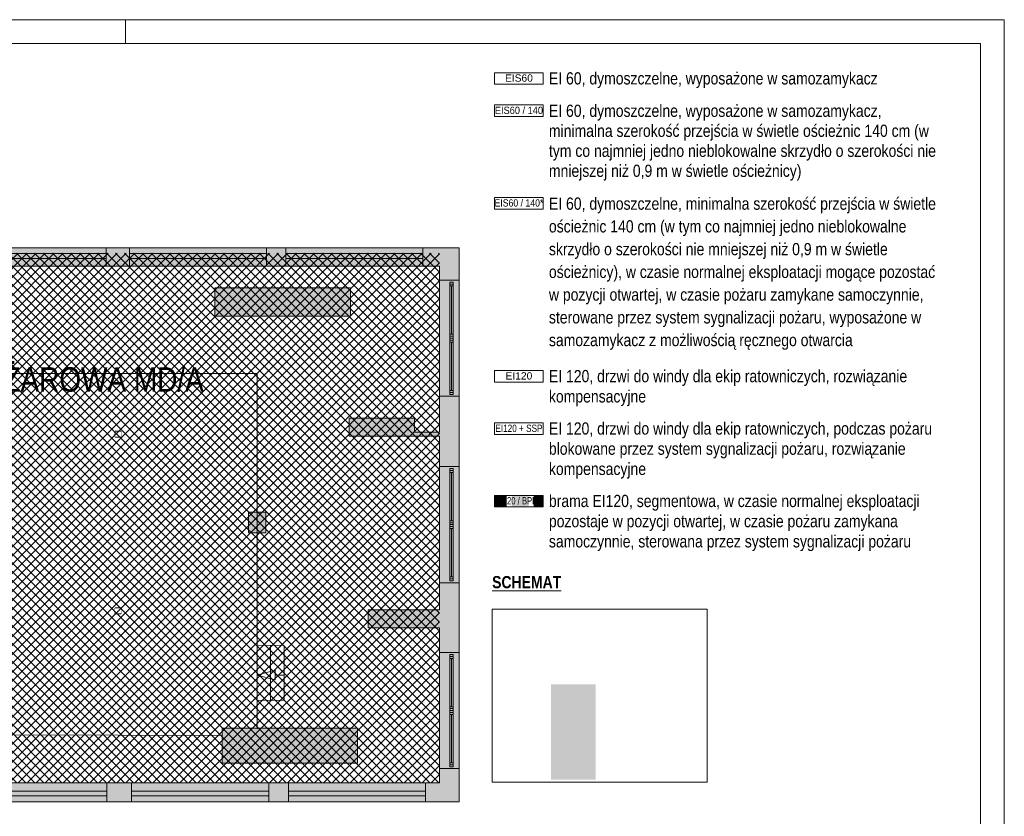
# Paper-space layout 'AP-12 STREFY POŻAROWE I EWAKUACJA - PIĘTRO 10' of a CAD drawing. Header units: millimetres. Extents: x 0 to 420, y 0 to 297.
# Tile 5 of 5: x 218 to 420, y 134 to 297. Entities that reach past the tile are written whole.
import ezdxf
from ezdxf.xclip import XClip

# ---------------------------------------------------------------- set-up
doc = ezdxf.new("R2010")
doc.units = ezdxf.units.MM
doc.header["$MEASUREMENT"] = 0
doc.header["$XCLIPFRAME"] = 0
for name, color, linetype, lineweight in [('A_Arkusz_Nr_pióra__1', 7, 'Continuous', 20), ('A_niewidoczne_Nr_pióra__1', 7, 'Continuous', 20), ('A_podkład_Nr_pióra__2', 8, 'Continuous', 13), ('A_ppoż proj_Nr_pióra__1', 7, 'Continuous', 20), ('A_ppoż proj_Nr_pióra__3', 30, 'Continuous', 13)]:
    doc.layers.add(name, color=color, linetype=linetype, lineweight=lineweight)
for name, color, linetype, lineweight, true_color in [('A_Arkusz_Nr_pióra__237', 7, 'Continuous', 5, 0x343434), ('A_podkład_Nr_pióra__254', 7, 'Continuous', 5, 0xfdfdfd), ('A_ppoż proj_Nr_pióra__11', 7, 'Continuous', 5, 0xfe6565), ('A_ppoż proj_Nr_pióra__41', 7, 'Continuous', 5, 0xfecb65), ('A_ppoż proj_Nr_pióra__6', 7, 'Continuous', 13, 0x9f9fff)]:
    doc.layers.add(name, color=color, linetype=linetype, lineweight=lineweight, true_color=true_color)
doc.layers.add('A_podrys', color=7, linetype='Continuous')
doc.styles.add('STYL_AUTOMATYCZNY_1', font='arial.ttf')
doc.styles.add('STYL_AUTOMATYCZNY_2', font='ARIALN.TTF')
doc.styles.add('STYL_AUTOMATYCZNY_5', font='ARIALN.TTF')
doc.styles.add('STYL_AUTOMATYCZNY_6', font='arial.ttf', dxfattribs={"width": 0.9})
doc.styles.add('STYL_AUTOMATYCZNY_7', font='arial.ttf', dxfattribs={"width": 0.85})
doc.styles.add('STYL_AUTOMATYCZNY_8', font='arial.ttf', dxfattribs={"width": 0.8})
doc.styles.add('STYL_AUTOMATYCZNY_9', font='arial.ttf', dxfattribs={"width": 0.75})
picture_1 = doc.add_image_def('image1.png', size_in_pixel=(341, 274))

# ---------------------------------------------------------------- blocks, each defined once
blk = doc.blocks.new('Rysunek_1_1', base_point=(-1603.13, -233.64))
at = {"layer": 'A_podkład_Nr_pióra__2', "linetype": 'Continuous', "lineweight": 13}
for points in [[(237.62, 212.68), (237.62, 211.48), (238.17, 211.48), (238.17, 211.52, 0.39391), (238.14, 211.55), (237.75, 211.58, -0.39391), (237.69, 211.65), (237.69, 212.52, -0.39391), (237.75, 212.59), (238.14, 212.61, 0.39391), (238.17, 212.65), (238.17, 212.68)], [(239.32, 212.68), (238.77, 212.68), (238.77, 212.65, 0.39391), (238.8, 212.61), (239.18, 212.59, -0.39391), (239.25, 212.52), (239.25, 211.65, -0.39391), (239.18, 211.58), (238.8, 211.55, 0.39391), (238.77, 211.52), (238.77, 211.48), (239.32, 211.48)], [(237.62, 176.48), (237.62, 175.28), (238.17, 175.28), (238.17, 175.32, 0.39391), (238.14, 175.35), (237.75, 175.38, -0.39391), (237.69, 175.45), (237.69, 176.32, -0.39391), (237.75, 176.39), (238.14, 176.41, 0.39391), (238.17, 176.45), (238.17, 176.48)], [(239.32, 176.48), (238.77, 176.48), (238.77, 176.45, 0.39391), (238.8, 176.41), (239.18, 176.39, -0.39391), (239.25, 176.32), (239.25, 175.45, -0.39391), (239.18, 175.38), (238.8, 175.35, 0.39391), (238.77, 175.32), (238.77, 175.28), (239.32, 175.28)]]:
    blk.add_hatch(color=8, dxfattribs=at).paths.add_polyline_path(points)
at = {"layer": 'A_podkład_Nr_pióra__254', "linetype": 'Continuous', "lineweight": 5, "true_color": 0xfdfdfd}
h = blk.add_hatch(color=7, dxfattribs=at)
h.paths.add_polyline_path([(37.17, 173.93), (42.57, 173.93), (85.62, 173.93), (85.62, 169.33), (85.62, 136.73), (308.32, 136.73), (308.32, 143.53), (308.32, 167.33), (308.32, 181.63), (308.32, 205.43), (308.32, 219.83), (308.32, 250.28), (304.63, 250.28), (174.92, 250.28), (174.92, 251.93), (173.57, 251.93), (151.82, 251.93), (134.32, 251.93), (123.32, 251.93), (111.22, 251.93), (103.02, 251.93), (85.22, 251.93), (85.22, 217.23), (85.22, 213.03), (42.57, 213.03), (37.17, 213.03), (37.17, 209.83), (38.37, 209.83), (38.37, 206.78), (38.37, 177.13), (37.17, 177.13)])
h.paths.add_polyline_path([(89.62, 177.13), (42.57, 177.13), (42.57, 206.78), (42.57, 209.83), (89.22, 209.83), (92.62, 209.83), (92.62, 211.43), (89.22, 211.43), (89.22, 217.23), (89.22, 249.13), (103.02, 249.13), (111.22, 249.13), (111.22, 242.33), (123.32, 242.33), (123.32, 249.13), (134.32, 249.13), (134.32, 243.83), (151.82, 243.83), (151.82, 249.13), (173.57, 249.13), (173.57, 246.48), (174.92, 246.48), (304.32, 246.48), (304.32, 219.83), (304.32, 212.48), (299.22, 212.48), (299.22, 215.38), (285.82, 215.38), (285.82, 211.68), (299.22, 211.68), (304.32, 211.68), (304.32, 205.43), (304.32, 181.63), (304.32, 176.08), (289.72, 176.08), (289.72, 172.38), (304.32, 172.38), (304.32, 167.33), (304.32, 143.53), (304.32, 140.63), (105.42, 140.63), (105.42, 145.54), (91.72, 145.54), (91.72, 140.63), (89.62, 140.63), (89.62, 158.03), (89.62, 169.33)], flags=0)
for points in [[(286.12, 242.08), (258.32, 242.08), (258.32, 236.28), (286.12, 236.28)], [(265.22, 196.08), (265.22, 191.88), (268.42, 191.88), (268.72, 191.88), (268.72, 196.08), (268.42, 196.08)], [(267.22, 151.83), (259.82, 151.83), (259.82, 144.63), (287.52, 144.63), (287.52, 151.83)]]:
    blk.add_hatch(color=7, dxfattribs=at).paths.add_polyline_path(points)
at = {"layer": 'A_ppoż proj_Nr_pióra__41', "linetype": 'Continuous', "lineweight": 5, "true_color": 0xfecb65}
h = blk.add_hatch(dxfattribs=at)
h.set_pattern_fill('bloczki_betonowe_0001', color=31, style=0, pattern_type=2)
h.set_pattern_definition([(45, (-1603.1302, -233.641), (-0.9192388, 0.9192388), []), (135, (-1603.1302, -233.641), (0.9192388, 0.9192388), [])])
h.paths.add_polyline_path([(171.67, 249.13), (171.67, 216.18), (213.48, 216.18), (213.48, 170.68), (171.67, 170.68), (171.67, 140.63), (304.32, 140.63), (304.32, 249.13)])
at = {"layer": 'A_podkład_Nr_pióra__2', "color": 8, "linetype": 'Continuous', "lineweight": 13}
for p, q in [((308.32, 250.28), (174.92, 250.28)), ((236.07, 250.28), (236.07, 246.48)), ((240.82, 250.28), (240.82, 246.48)), ((268.92, 250.28), (268.92, 246.48)), ((272.82, 250.28), (272.82, 246.48)), ((300.92, 250.28), (300.92, 246.48)), ((308.32, 136.73), (308.32, 250.28)), ((207.97, 249.08), (236.07, 249.08)), ((207.97, 248.08), (236.07, 248.08)), ((240.82, 249.08), (268.92, 249.08)), ((240.82, 248.08), (268.92, 248.08)), ((272.82, 249.08), (300.92, 249.08)), ((272.82, 248.08), (300.92, 248.08)), ((173.57, 246.48), (304.32, 246.48)), ((304.32, 246.48), (304.32, 212.48)), ((286.12, 242.08), (258.32, 242.08)), ((258.32, 242.08), (258.32, 236.28)), ((286.12, 236.28), (286.12, 242.08)), ((308.32, 243.63), (304.32, 243.63)), ((306.44, 243.23), (306.44, 220.23)), ((307.12, 243.23), (306.44, 243.23)), ((307.12, 242.83), (306.44, 242.83)), ((306.44, 242.43), (307.12, 242.43)), ((306.78, 242.43), (306.78, 232.53)), ((307.12, 220.23), (307.12, 243.23)), ((258.32, 236.28), (286.12, 236.28)), ((306.44, 232.53), (307.12, 232.53)), ((307.12, 232.13), (306.44, 232.13)), ((306.44, 231.73), (307.12, 231.73)), ((307.12, 231.33), (306.44, 231.33)), ((306.44, 230.93), (307.12, 230.93)), ((306.78, 221.03), (306.78, 230.93)), ((266.95, 224.53), (171.67, 224.53)), ((266.95, 224.53), (266.95, 151.68)), ((308.32, 219.83), (304.32, 219.83)), ((306.44, 221.03), (307.12, 221.03)), ((307.12, 220.63), (306.44, 220.63)), ((307.12, 220.23), (306.44, 220.23)), ((299.22, 215.38), (285.82, 215.38)), ((285.82, 215.38), (285.82, 211.68)), ((299.22, 212.48), (299.22, 215.38)), ((237.89, 212.68), (239.04, 212.68)), ((304.32, 212.48), (299.22, 212.48)), ((237.89, 211.48), (239.04, 211.48)), ((285.82, 211.68), (304.32, 211.68)), ((304.32, 211.68), (304.32, 176.08)), ((308.32, 205.43), (304.32, 205.43)), ((306.44, 205.03), (306.44, 182.03)), ((307.12, 205.03), (306.44, 205.03)), ((307.12, 204.63), (306.44, 204.63)), ((306.44, 204.23), (307.12, 204.23)), ((306.78, 204.23), (306.78, 194.33)), ((307.12, 182.03), (307.12, 205.03)), ((265.22, 196.08), (265.22, 191.88)), ((268.72, 196.08), (265.22, 196.08)), ((268.72, 191.88), (268.72, 196.08)), ((306.44, 194.33), (307.12, 194.33)), ((307.12, 193.93), (306.44, 193.93)), ((265.22, 191.88), (268.72, 191.88)), ((306.44, 193.53), (307.12, 193.53)), ((307.12, 193.13), (306.44, 193.13)), ((306.44, 192.73), (307.12, 192.73)), ((306.78, 182.83), (306.78, 192.73)), ((308.32, 181.63), (304.32, 181.63)), ((306.44, 182.83), (307.12, 182.83)), ((307.12, 182.43), (306.44, 182.43)), ((307.12, 182.03), (306.44, 182.03)), ((237.89, 176.48), (239.04, 176.48)), ((304.32, 176.08), (289.72, 176.08)), ((289.72, 176.08), (289.72, 172.38)), ((237.89, 175.28), (239.04, 175.28)), ((289.72, 172.38), (304.32, 172.38)), ((304.32, 172.38), (304.32, 140.63)), ((272.51, 168.75), (266.95, 168.83)), ((269.73, 168.79), (269.73, 157.54)), ((272.51, 168.75), (272.51, 157.5)), ((308.32, 167.33), (304.32, 167.33)), ((306.44, 166.93), (306.44, 143.93)), ((307.12, 166.93), (306.44, 166.93)), ((307.12, 166.53), (306.44, 166.53)), ((306.44, 166.13), (307.12, 166.13)), ((306.78, 166.13), (306.78, 156.23)), ((307.12, 143.93), (307.12, 166.93)), ((266.91, 162.71), (270.64, 163.71)), ((270.64, 163.71), (270.64, 161.71)), ((266.91, 162.71), (270.64, 161.71)), ((272.51, 162.71), (270.64, 162.71)), ((272.51, 157.5), (266.95, 157.59)), ((306.44, 156.23), (307.12, 156.23)), ((307.12, 155.83), (306.44, 155.83)), ((306.44, 155.43), (307.12, 155.43)), ((307.12, 155.03), (306.44, 155.03)), ((306.44, 154.63), (307.12, 154.63)), ((306.78, 144.73), (306.78, 154.63)), ((267.22, 151.83), (259.82, 151.83)), ((259.82, 151.83), (259.82, 144.63)), ((287.52, 151.83), (267.22, 151.83)), ((287.52, 144.63), (287.52, 151.83)), ((217.21, 150.43), (259.82, 150.34)), ((259.82, 144.63), (287.52, 144.63)), ((308.32, 143.53), (304.32, 143.53)), ((306.44, 144.73), (307.12, 144.73)), ((307.12, 144.33), (306.44, 144.33)), ((307.12, 143.93), (306.44, 143.93)), ((304.32, 140.63), (105.42, 140.63)), ((236.17, 140.63), (236.17, 136.73)), ((241.27, 140.63), (241.27, 136.73)), ((269.37, 140.63), (269.37, 136.73)), ((273.37, 140.63), (273.37, 136.73)), ((301.47, 140.63), (301.47, 136.73)), ((236.17, 138.93), (208.07, 138.93)), ((236.17, 137.93), (208.07, 137.93)), ((269.37, 138.93), (241.27, 138.93)), ((269.37, 137.93), (241.27, 137.93)), ((301.47, 138.93), (273.37, 138.93)), ((301.47, 137.93), (273.37, 137.93)), ((85.62, 136.73), (308.32, 136.73))]:
    blk.add_line(p, q, dxfattribs=at)
at = {"layer": 'A_ppoż proj_Nr_pióra__11', "color": 11, "linetype": 'Continuous', "lineweight": 5, "true_color": 0xfe6565, "insert": (219.29, 223.24), "char_height": 5, "attachment_point": 5, "style": 'STYL_AUTOMATYCZNY_2'}
blk.add_mtext('\\A1;{\\pqc;\\fArial Narrow|b0|i0|c238|p0;\\W1.000000;STREFA POŻAROWA MD/A}', dxfattribs=at)

psp = doc.layouts.new('AP-12 STREFY POŻAROWE I EWAKUACJA - PIĘTRO 10')

# ---------------------------------------------------------------- hatches: boundary and pattern name
at = {"layer": 'A_ppoż proj_Nr_pióra__3', "linetype": 'Continuous', "lineweight": 0, "true_color": 0x3f2000}
for points in [[(315.6, 197.16), (318.08, 197.16), (318.08, 199.52), (315.6, 199.52)], [(319.08, 197.16), (322.58, 197.16), (322.58, 199.52), (319.08, 199.52)], [(323.58, 197.16), (325.58, 197.16), (325.58, 199.52), (323.58, 199.52)]]:
    psp.add_hatch(color=38, dxfattribs=at).paths.add_polyline_path(points)
at = {"layer": 'A_ppoż proj_Nr_pióra__6', "linetype": 'Continuous', "lineweight": 0, "true_color": 0x27273f}
psp.add_hatch(color=179, dxfattribs=at).paths.add_polyline_path([(327.15, 160.8), (336.32, 160.8), (336.32, 141.29), (327.15, 141.29)])

# ---------------------------------------------------------------- linework, layer by layer
at = {"layer": 'A_Arkusz_Nr_pióra__1', "color": 7, "linetype": 'Continuous', "lineweight": 20}
for q in [(29.9, 292.1), (415.1, 4.9)]:
    psp.add_line((415.1, 292.1), q, dxfattribs=at)
at = {"layer": 'A_Arkusz_Nr_pióra__1', "color": 7, "linetype": 'Continuous', "lineweight": 20, "flags": 128}
psp.add_lwpolyline([(0, 297), (420, 297), (420, 0), (0, 0)], close=True, dxfattribs=at)
at = {"layer": 'A_Arkusz_Nr_pióra__237', "color": 250, "linetype": 'Continuous', "lineweight": 5, "true_color": 0x343434}
psp.add_line((240, 292.1), (240, 297), dxfattribs=at)
at = {"layer": 'A_ppoż proj_Nr_pióra__1', "color": 7, "linetype": 'Continuous', "lineweight": 20, "flags": 128}
for points in [[(315.6, 286.13), (325.58, 286.13), (325.58, 283.78), (315.6, 283.78)], [(315.6, 279.52), (325.58, 279.52), (325.58, 277.16), (315.6, 277.16)], [(315.6, 260.55), (325.58, 260.55), (325.58, 258.19), (315.6, 258.19)], [(315.6, 225.1), (325.58, 225.1), (325.58, 222.75), (315.6, 222.75)], [(315.6, 214.37), (325.58, 214.37), (325.58, 212.01), (315.6, 212.01)], [(315.6, 199.52), (325.58, 199.52), (325.58, 197.16), (315.6, 197.16)]]:
    psp.add_lwpolyline(points, close=True, dxfattribs=at)

# ---------------------------------------------------------------- block references
at = {"layer": 'A_podrys', "color": 37, "linetype": 'Continuous', "lineweight": 5, "true_color": 0x656532}
ref = psp.add_blockref('Rysunek_1_1', (-1603.13, -233.64), dxfattribs=at)
XClip(ref).set_block_clipping_path([(35.6041168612, 125.6468299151), (309.8206122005, 269.3834161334)])

# ---------------------------------------------------------------- texts
at = {"layer": 'A_niewidoczne_Nr_pióra__1', "color": 7, "linetype": 'Continuous', "lineweight": 20, "char_height": 2.5, "attachment_point": 4}
for s, insert, style in [('\\A1;{\\pql;\\fArial Narrow|b0|i0|c238|p0;\\W1.000000;EI 60, dymoszczelne, wyposażone w samozamykacz}', (326.73, 284.6), 'STYL_AUTOMATYCZNY_2'), ('\\A1;{\\pql;\\fArial Narrow|b1|i0|c238|p0;\\L\\W1.000000;\\LSCHEMAT}', (315.1, 181.73), 'STYL_AUTOMATYCZNY_5')]:
    psp.add_mtext(s, dxfattribs=dict(at, insert=insert, style=style))
at = {"layer": 'A_niewidoczne_Nr_pióra__1', "color": 7, "linetype": 'Continuous', "lineweight": 20, "char_height": 2.5, "width": 79.714, "attachment_point": 4, "style": 'STYL_AUTOMATYCZNY_2'}
for s, insert, line_spacing_factor in [('\\A1;{\\pql;\\fArial Narrow|b0|i0|c238|p0;\\W1.000000;EI 60, dymoszczelne, wyposażone w samozamykacz, minimalna szerokość przejścia w świetle ościeżnic 140 cm (w tym co najmniej jedno nieblokowalne skrzydło o szerokości nie mniejszej niż 0,9 m w świetle ościeżnicy)}', (326.73, 271.81), 0.983216), ('\\A1;{\\pql;\\fArial Narrow|b0|i0|c238|p0;\\W1.000000;EI 60, dymoszczelne, minimalna szerokość przejścia w świetle ościeżnic 140 cm (w tym co najmniej jedno nieblokowalne skrzydło o szerokości nie mniejszej niż 0,9 m w świetle ościeżnicy), w czasie normalnej eksploatacji mogące pozostać w pozycji otwartej, w czasie pożaru zamykane samoczynnie, sterowane przez system sygnalizacji pożaru, wyposażone w samozamykacz z możliwością ręcznego otwarcia}', (326.73, 244.95), 1.11798), ('\\A1;{\\pql;\\fArial Narrow|b0|i0|c238|p0;\\W1.000000;EI 120, drzwi do windy dla ekip ratowniczych, rozwiązanie kompensacyjne}', (326.73, 221.51), 0.996916), ('\\A1;{\\pql;\\fArial Narrow|b0|i0|c238|p0;\\W1.000000;EI 120, drzwi do windy dla ekip ratowniczych, podczas pożaru blokowane przez system sygnalizacji pożaru, rozwiązanie kompensacyjne}', (326.73, 208.72), 0.992557), ('\\A1;{\\pql;\\fArial Narrow|b0|i0|c238|p0;\\W1.000000;brama EI120, segmentowa, w czasie normalnej eksploatacji pozostaje w pozycji otwartej, w czasie pożaru zamykana samoczynnie, sterowana przez system sygnalizacji pożaru}', (326.73, 193.87), 0.992557)]:
    psp.add_mtext(s, dxfattribs=dict(at, insert=insert, line_spacing_factor=line_spacing_factor))
at = {"layer": 'A_ppoż proj_Nr_pióra__1', "color": 7, "linetype": 'Continuous', "lineweight": 20, "char_height": 1.5, "attachment_point": 5}
for s, insert, style in [('\\A1;{\\pqc;\\fArial|b0|i0|c238|p0;\\W1.000000;EIS60}', (320.59, 285.03), 'STYL_AUTOMATYCZNY_1'), ('\\A1;{\\pqc;\\fArial|b0|i0|c238|p0;\\W0.900000;EIS60 / 140}', (320.59, 278.41), 'STYL_AUTOMATYCZNY_6'), ('\\A1;{\\pqc;\\fArial|b0|i0|c238|p0;\\W0.850000;EIS60 / 140*}', (320.59, 259.44), 'STYL_AUTOMATYCZNY_7'), ('\\A1;{\\pqc;\\fArial|b0|i0|c238|p0;\\W1.000000;EI120}', (320.59, 224), 'STYL_AUTOMATYCZNY_1'), ('\\A1;{\\pqc;\\fArial|b0|i0|c238|p0;\\W0.800000;EI120 + SSP}', (320.59, 213.26), 'STYL_AUTOMATYCZNY_8'), ('\\A1;{\\pqc;\\fArial|b0|i0|c238|p0;\\W0.750000;EI120 / BPPS}', (320.59, 198.41), 'STYL_AUTOMATYCZNY_9')]:
    psp.add_mtext(s, dxfattribs=dict(at, insert=insert, style=style))

# ---------------------------------------------------------------- pictures from other files: only their frames are drawn
at = {"linetype": 'Continuous', "lineweight": 0}
image = psp.add_image(picture_1, insert=(315.1, 140.79), size_in_units=(44.06, 35.4), dxfattribs=at)
image.set_boundary_path([(-0.5, -0.5), (340.5, 273.5)])

doc.saveas('drawing.dxf')
